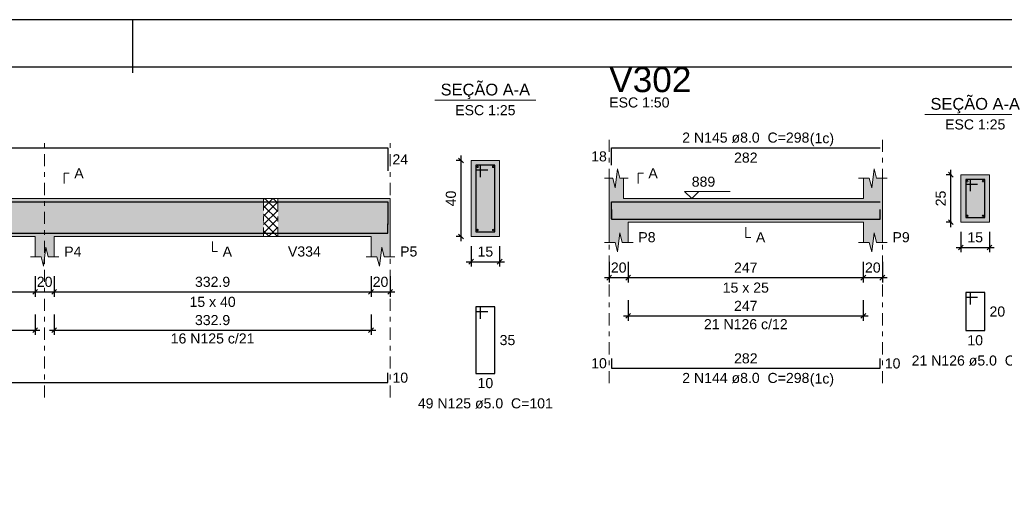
# Model space of a CAD drawing. Header units: millimetres. Extents: x 0 to 119, y 0 to 84.
# Tile 16 of 30: x 19 to 39, y 74 to 84. Entities that reach past the tile are written whole.
import ezdxf

# ---------------------------------------------------------------- set-up
doc = ezdxf.new("R2010")
doc.units = ezdxf.units.MM
doc.header["$MEASUREMENT"] = 0
doc.linetypes.add('DASHDOT', pattern=[2.54, 1.27, -0.635, 0, -0.635])
doc.linetypes.add('NULL', pattern=[0])
doc.layers.get('0').update_dxf_attribs({"lineweight": 18})
for name, color, linetype, lineweight in [('Descrição da armadura', 7, 'Continuous', 0), ('DT-Barras na forma', 2, 'Continuous', 30), ('DT-Barras no corte', 5, 'Continuous', 5), ('DT-Barras rebatidas', 2, 'Continuous', 30), ('DT-Cotas', 9, 'Continuous', 5), ('DT-Forma', 5, 'Continuous', 5), ('DT-Hachura forma vigas', 254, 'Continuous', 5), ('DT-Hachura intersecção vigas', 9, 'Continuous', 5), ('DT-Hachura seção vigas', 254, 'Continuous', 5), ('DT-Pontilhado', 9, 'DASHDOT', 5), ('DT-Textos', 7, 'Continuous', 5), ('DT-Título', 3, 'Continuous', 20), ('Textos armaduras', 7, 'Continuous', 0)]:
    doc.layers.add(name, color=color, linetype=linetype, lineweight=lineweight)
doc.layers.add('SEDUC_MARF', color=1, linetype='Continuous')
doc.layers.add('SEDUC_MARGG', color=7, linetype='Continuous')
doc.styles.add('Arial', font='txt')
doc.dimstyles.new('UM_25.000000', dxfattribs={"dimtxt": 0.18, "dimasz": 0.1, "dimexe": 0.1, "dimexo": 0.2, "dimgap": 0, "dimtad": 1, "dimtih": 1, "dimtoh": 1, "dimdec": 1, "dimlfac": 25, "dimzin": 0, "dimdsep": 46, "dimtxsty": 'Standard', "dimcen": 0.09, "dimdle": 0.1, "dimadec": 1, "dimazin": 2, "dimtfac": 1, "dimtdec": 4, "dimtofl": 0, "dimtmove": 0, "dimatfit": 3, "dimfxl": 1, "dimtolj": 1, "dimarcsym": 0})
doc.dimstyles.new('UM_50.000000', dxfattribs={"dimtxt": 0.18, "dimasz": 0.1, "dimexe": 0.1, "dimexo": 0.2, "dimgap": 0, "dimtad": 1, "dimtih": 1, "dimtoh": 1, "dimdec": 1, "dimlfac": 50, "dimzin": 0, "dimdsep": 46, "dimtxsty": 'Standard', "dimcen": 0.09, "dimdle": 0.1, "dimadec": 1, "dimazin": 2, "dimtfac": 1, "dimtdec": 4, "dimtofl": 0, "dimtmove": 0, "dimatfit": 3, "dimfxl": 1, "dimtolj": 1, "dimarcsym": 0})

# ---------------------------------------------------------------- blocks, each defined once
blk = doc.blocks.new('_Oblique')
at = {"color": 0, "linetype": 'ByBlock', "lineweight": -2}
blk.add_line((-0.5, -0.5), (0.5, 0.5), dxfattribs=at)
blk = doc.blocks.new('*D9')
at = {"layer": 'Defpoints', "color": 0}
for p in [(12.325, 78.907), (18.954, 78.907), (18.954, 78.378)]:
    blk.add_point(p, dxfattribs=at)
at = {"layer": 'DT-Cotas', "color": 0, "lineweight": -2}
for p, q in [((12.325, 78.707), (12.325, 78.278)), ((18.954, 78.707), (18.954, 78.278)), ((12.225, 78.378), (19.054, 78.378))]:
    blk.add_line(p, q, dxfattribs=at)
at = {"layer": 'DT-Cotas', "color": 0, "lineweight": -2, "xscale": 0.1, "yscale": 0.1, "zscale": 0.1, "rotation": 180}
blk.add_blockref('_Oblique', (12.325, 78.378), dxfattribs=at)
at = {"layer": 'DT-Cotas', "color": 0, "lineweight": -2, "xscale": 0.1, "yscale": 0.1, "zscale": 0.1}
blk.add_blockref('_Oblique', (18.954, 78.378), dxfattribs=at)
at = {"layer": 'DT-Cotas', "color": 7, "insert": (15.64, 78.589), "char_height": 0.2118, "attachment_point": 5, "rotation": 0.0057, "style": 'Arial'}
blk.add_mtext('\\A1;331.5', dxfattribs=at)
blk = doc.blocks.new('*D10')
at = {"layer": 'Defpoints', "color": 0}
for p in [(18.954, 78.907), (19.354, 78.907), (19.354, 78.378)]:
    blk.add_point(p, dxfattribs=at)
at = {"layer": 'DT-Cotas', "color": 0, "lineweight": -2}
for p, q in [((18.954, 78.707), (18.954, 78.278)), ((19.354, 78.707), (19.354, 78.278)), ((18.854, 78.378), (19.454, 78.378))]:
    blk.add_line(p, q, dxfattribs=at)
at = {"layer": 'DT-Cotas', "color": 0, "lineweight": -2, "xscale": 0.1, "yscale": 0.1, "zscale": 0.1, "rotation": 180}
blk.add_blockref('_Oblique', (18.954, 78.378), dxfattribs=at)
at = {"layer": 'DT-Cotas', "color": 0, "lineweight": -2, "xscale": 0.1, "yscale": 0.1, "zscale": 0.1}
blk.add_blockref('_Oblique', (19.354, 78.378), dxfattribs=at)
at = {"layer": 'DT-Cotas', "color": 7, "insert": (19.154, 78.589), "char_height": 0.2118, "attachment_point": 5, "rotation": 0.0057, "style": 'Arial'}
blk.add_mtext('\\A1;20', dxfattribs=at)
blk = doc.blocks.new('*D11')
at = {"layer": 'Defpoints', "color": 0}
for p in [(19.354, 78.907), (26.012, 78.907), (26.012, 78.378)]:
    blk.add_point(p, dxfattribs=at)
at = {"layer": 'DT-Cotas', "color": 0, "lineweight": -2}
for p, q in [((19.354, 78.707), (19.354, 78.278)), ((26.012, 78.707), (26.012, 78.278)), ((19.254, 78.378), (26.112, 78.378))]:
    blk.add_line(p, q, dxfattribs=at)
at = {"layer": 'DT-Cotas', "color": 0, "lineweight": -2, "xscale": 0.1, "yscale": 0.1, "zscale": 0.1, "rotation": 180}
blk.add_blockref('_Oblique', (19.354, 78.378), dxfattribs=at)
at = {"layer": 'DT-Cotas', "color": 0, "lineweight": -2, "xscale": 0.1, "yscale": 0.1, "zscale": 0.1}
blk.add_blockref('_Oblique', (26.012, 78.378), dxfattribs=at)
at = {"layer": 'DT-Cotas', "color": 7, "insert": (22.683, 78.589), "char_height": 0.2118, "attachment_point": 5, "rotation": 0.0057, "style": 'Arial'}
blk.add_mtext('\\A1;332.9', dxfattribs=at)
blk = doc.blocks.new('*D12')
at = {"layer": 'Defpoints', "color": 0}
for p in [(26.012, 78.907), (26.412, 78.907), (26.412, 78.378)]:
    blk.add_point(p, dxfattribs=at)
at = {"layer": 'DT-Cotas', "color": 0, "lineweight": -2}
for p, q in [((26.012, 78.707), (26.012, 78.278)), ((26.412, 78.707), (26.412, 78.278)), ((25.912, 78.378), (26.512, 78.378))]:
    blk.add_line(p, q, dxfattribs=at)
at = {"layer": 'DT-Cotas', "color": 0, "lineweight": -2, "xscale": 0.1, "yscale": 0.1, "zscale": 0.1, "rotation": 180}
blk.add_blockref('_Oblique', (26.012, 78.378), dxfattribs=at)
at = {"layer": 'DT-Cotas', "color": 0, "lineweight": -2, "xscale": 0.1, "yscale": 0.1, "zscale": 0.1}
blk.add_blockref('_Oblique', (26.412, 78.378), dxfattribs=at)
at = {"layer": 'DT-Cotas', "color": 7, "insert": (26.212, 78.589), "char_height": 0.2118, "attachment_point": 5, "rotation": 0.0057, "style": 'Arial'}
blk.add_mtext('\\A1;20', dxfattribs=at)
blk = doc.blocks.new('*D13')
at = {"layer": 'Defpoints', "color": 0}
for p in [(27.903, 81.142), (28.114, 81.142), (28.114, 79.542)]:
    blk.add_point(p, dxfattribs=at)
at = {"layer": 'DT-Cotas', "color": 0, "lineweight": -2}
for p, q in [((27.914, 81.142), (27.803, 81.142)), ((27.903, 79.442), (27.903, 81.242)), ((27.914, 79.542), (27.803, 79.542))]:
    blk.add_line(p, q, dxfattribs=at)
at = {"layer": 'DT-Cotas', "color": 0, "lineweight": -2, "xscale": 0.1, "yscale": 0.1, "zscale": 0.1}
for p, rotation in [((27.903, 81.142), 90), ((27.903, 79.542), 270)]:
    blk.add_blockref('_Oblique', p, dxfattribs=dict(at, rotation=rotation))
at = {"layer": 'DT-Cotas', "color": 7, "insert": (27.691, 80.342), "char_height": 0.2118, "attachment_point": 5, "rotation": 90, "style": 'Arial'}
blk.add_mtext('\\A1;40', dxfattribs=at)
blk = doc.blocks.new('*D14')
at = {"layer": 'Defpoints', "color": 0}
for p in [(28.114, 79.542), (28.714, 79.542), (28.714, 79.013)]:
    blk.add_point(p, dxfattribs=at)
at = {"layer": 'DT-Cotas', "color": 0, "lineweight": -2}
for p, q in [((28.114, 79.342), (28.114, 78.913)), ((28.714, 79.342), (28.714, 78.913)), ((28.014, 79.013), (28.814, 79.013))]:
    blk.add_line(p, q, dxfattribs=at)
at = {"layer": 'DT-Cotas', "color": 0, "lineweight": -2, "xscale": 0.1, "yscale": 0.1, "zscale": 0.1, "rotation": 180}
blk.add_blockref('_Oblique', (28.114, 79.013), dxfattribs=at)
at = {"layer": 'DT-Cotas', "color": 0, "lineweight": -2, "xscale": 0.1, "yscale": 0.1, "zscale": 0.1}
blk.add_blockref('_Oblique', (28.714, 79.013), dxfattribs=at)
at = {"layer": 'DT-Cotas', "color": 7, "insert": (28.414, 79.225), "char_height": 0.2118, "attachment_point": 5, "rotation": 0.0057, "style": 'Arial'}
blk.add_mtext('\\A1;15', dxfattribs=at)
blk = doc.blocks.new('*D16')
at = {"layer": 'Defpoints', "color": 0}
for p in [(12.325, 78.102), (18.954, 78.102), (18.954, 77.573)]:
    blk.add_point(p, dxfattribs=at)
at = {"layer": 'DT-Cotas', "color": 0, "lineweight": -2}
for p, q in [((12.325, 77.902), (12.325, 77.473)), ((18.954, 77.902), (18.954, 77.473)), ((12.225, 77.573), (19.054, 77.573))]:
    blk.add_line(p, q, dxfattribs=at)
at = {"layer": 'DT-Cotas', "color": 0, "lineweight": -2, "xscale": 0.1, "yscale": 0.1, "zscale": 0.1, "rotation": 180}
blk.add_blockref('_Oblique', (12.325, 77.573), dxfattribs=at)
at = {"layer": 'DT-Cotas', "color": 0, "lineweight": -2, "xscale": 0.1, "yscale": 0.1, "zscale": 0.1}
blk.add_blockref('_Oblique', (18.954, 77.573), dxfattribs=at)
at = {"layer": 'DT-Cotas', "color": 7, "insert": (15.64, 77.785), "char_height": 0.2118, "attachment_point": 5, "rotation": 0.0057, "style": 'Arial'}
blk.add_mtext('\\A1;331.5', dxfattribs=at)
blk = doc.blocks.new('*D17')
at = {"layer": 'Defpoints', "color": 0}
for p in [(19.354, 78.102), (26.012, 78.102), (26.012, 77.573)]:
    blk.add_point(p, dxfattribs=at)
at = {"layer": 'DT-Cotas', "color": 0, "lineweight": -2}
for p, q in [((19.354, 77.902), (19.354, 77.473)), ((26.012, 77.902), (26.012, 77.473)), ((19.254, 77.573), (26.112, 77.573))]:
    blk.add_line(p, q, dxfattribs=at)
at = {"layer": 'DT-Cotas', "color": 0, "lineweight": -2, "xscale": 0.1, "yscale": 0.1, "zscale": 0.1, "rotation": 180}
blk.add_blockref('_Oblique', (19.354, 77.573), dxfattribs=at)
at = {"layer": 'DT-Cotas', "color": 0, "lineweight": -2, "xscale": 0.1, "yscale": 0.1, "zscale": 0.1}
blk.add_blockref('_Oblique', (26.012, 77.573), dxfattribs=at)
at = {"layer": 'DT-Cotas', "color": 7, "insert": (22.683, 77.785), "char_height": 0.2118, "attachment_point": 5, "rotation": 0.0057, "style": 'Arial'}
blk.add_mtext('\\A1;332.9', dxfattribs=at)
blk = doc.blocks.new('*D18')
at = {"layer": 'Defpoints', "color": 0}
for p in [(31.016, 79.207), (31.416, 79.207), (31.416, 78.678)]:
    blk.add_point(p, dxfattribs=at)
at = {"layer": 'DT-Cotas', "color": 0, "lineweight": -2}
for p, q in [((31.016, 79.007), (31.016, 78.578)), ((31.416, 79.007), (31.416, 78.578)), ((30.916, 78.678), (31.516, 78.678))]:
    blk.add_line(p, q, dxfattribs=at)
at = {"layer": 'DT-Cotas', "color": 0, "lineweight": -2, "xscale": 0.1, "yscale": 0.1, "zscale": 0.1, "rotation": 180}
blk.add_blockref('_Oblique', (31.016, 78.678), dxfattribs=at)
at = {"layer": 'DT-Cotas', "color": 0, "lineweight": -2, "xscale": 0.1, "yscale": 0.1, "zscale": 0.1}
blk.add_blockref('_Oblique', (31.416, 78.678), dxfattribs=at)
at = {"layer": 'DT-Cotas', "color": 7, "insert": (31.216, 78.889), "char_height": 0.2118, "attachment_point": 5, "rotation": 0.0057, "style": 'Arial'}
blk.add_mtext('\\A1;20', dxfattribs=at)
blk = doc.blocks.new('*D19')
at = {"layer": 'Defpoints', "color": 0}
for p in [(31.416, 79.207), (36.356, 79.207), (36.356, 78.678)]:
    blk.add_point(p, dxfattribs=at)
at = {"layer": 'DT-Cotas', "color": 0, "lineweight": -2}
for p, q in [((31.416, 79.007), (31.416, 78.578)), ((36.356, 79.007), (36.356, 78.578)), ((31.316, 78.678), (36.456, 78.678))]:
    blk.add_line(p, q, dxfattribs=at)
at = {"layer": 'DT-Cotas', "color": 0, "lineweight": -2, "xscale": 0.1, "yscale": 0.1, "zscale": 0.1, "rotation": 180}
blk.add_blockref('_Oblique', (31.416, 78.678), dxfattribs=at)
at = {"layer": 'DT-Cotas', "color": 0, "lineweight": -2, "xscale": 0.1, "yscale": 0.1, "zscale": 0.1}
blk.add_blockref('_Oblique', (36.356, 78.678), dxfattribs=at)
at = {"layer": 'DT-Cotas', "color": 7, "insert": (33.886, 78.889), "char_height": 0.2118, "attachment_point": 5, "rotation": 0.0057, "style": 'Arial'}
blk.add_mtext('\\A1;247', dxfattribs=at)
blk = doc.blocks.new('*D20')
at = {"layer": 'Defpoints', "color": 0}
for p in [(36.356, 79.207), (36.756, 79.207), (36.756, 78.678)]:
    blk.add_point(p, dxfattribs=at)
at = {"layer": 'DT-Cotas', "color": 0, "lineweight": -2}
for p, q in [((36.356, 79.007), (36.356, 78.578)), ((36.756, 79.007), (36.756, 78.578)), ((36.256, 78.678), (36.856, 78.678))]:
    blk.add_line(p, q, dxfattribs=at)
at = {"layer": 'DT-Cotas', "color": 0, "lineweight": -2, "xscale": 0.1, "yscale": 0.1, "zscale": 0.1, "rotation": 180}
blk.add_blockref('_Oblique', (36.356, 78.678), dxfattribs=at)
at = {"layer": 'DT-Cotas', "color": 0, "lineweight": -2, "xscale": 0.1, "yscale": 0.1, "zscale": 0.1}
blk.add_blockref('_Oblique', (36.756, 78.678), dxfattribs=at)
at = {"layer": 'DT-Cotas', "color": 7, "insert": (36.556, 78.889), "char_height": 0.2118, "attachment_point": 5, "rotation": 0.0057, "style": 'Arial'}
blk.add_mtext('\\A1;20', dxfattribs=at)
blk = doc.blocks.new('*D21')
at = {"layer": 'Defpoints', "color": 0}
for p in [(38.195, 80.842), (38.407, 80.842), (38.407, 79.842)]:
    blk.add_point(p, dxfattribs=at)
at = {"layer": 'DT-Cotas', "color": 0, "lineweight": -2}
for p, q in [((38.195, 79.742), (38.195, 80.942)), ((38.207, 80.842), (38.095, 80.842)), ((38.207, 79.842), (38.095, 79.842))]:
    blk.add_line(p, q, dxfattribs=at)
at = {"layer": 'DT-Cotas', "color": 0, "lineweight": -2, "xscale": 0.1, "yscale": 0.1, "zscale": 0.1}
for p, rotation in [((38.195, 80.842), 90), ((38.195, 79.842), 270)]:
    blk.add_blockref('_Oblique', p, dxfattribs=dict(at, rotation=rotation))
at = {"layer": 'DT-Cotas', "color": 7, "insert": (37.983, 80.342), "char_height": 0.2118, "attachment_point": 5, "rotation": 90, "style": 'Arial'}
blk.add_mtext('\\A1;25', dxfattribs=at)
blk = doc.blocks.new('*D22')
at = {"layer": 'Defpoints', "color": 0}
for p in [(38.407, 79.842), (39.007, 79.842), (39.007, 79.313)]:
    blk.add_point(p, dxfattribs=at)
at = {"layer": 'DT-Cotas', "color": 0, "lineweight": -2}
for p, q in [((38.407, 79.642), (38.407, 79.213)), ((39.007, 79.642), (39.007, 79.213)), ((38.307, 79.313), (39.107, 79.313))]:
    blk.add_line(p, q, dxfattribs=at)
at = {"layer": 'DT-Cotas', "color": 0, "lineweight": -2, "xscale": 0.1, "yscale": 0.1, "zscale": 0.1, "rotation": 180}
blk.add_blockref('_Oblique', (38.407, 79.313), dxfattribs=at)
at = {"layer": 'DT-Cotas', "color": 0, "lineweight": -2, "xscale": 0.1, "yscale": 0.1, "zscale": 0.1}
blk.add_blockref('_Oblique', (39.007, 79.313), dxfattribs=at)
at = {"layer": 'DT-Cotas', "color": 7, "insert": (38.707, 79.525), "char_height": 0.2118, "attachment_point": 5, "rotation": 0.0057, "style": 'Arial'}
blk.add_mtext('\\A1;15', dxfattribs=at)
blk = doc.blocks.new('*D23')
at = {"layer": 'Defpoints', "color": 0}
for p in [(31.416, 78.402), (36.356, 78.402), (36.356, 77.873)]:
    blk.add_point(p, dxfattribs=at)
at = {"layer": 'DT-Cotas', "color": 0, "lineweight": -2}
for p, q in [((31.416, 78.202), (31.416, 77.773)), ((36.356, 78.202), (36.356, 77.773)), ((31.316, 77.873), (36.456, 77.873))]:
    blk.add_line(p, q, dxfattribs=at)
at = {"layer": 'DT-Cotas', "color": 0, "lineweight": -2, "xscale": 0.1, "yscale": 0.1, "zscale": 0.1, "rotation": 180}
blk.add_blockref('_Oblique', (31.416, 77.873), dxfattribs=at)
at = {"layer": 'DT-Cotas', "color": 0, "lineweight": -2, "xscale": 0.1, "yscale": 0.1, "zscale": 0.1}
blk.add_blockref('_Oblique', (36.356, 77.873), dxfattribs=at)
at = {"layer": 'DT-Cotas', "color": 7, "insert": (33.886, 78.085), "char_height": 0.2118, "attachment_point": 5, "rotation": 0.0057, "style": 'Arial'}
blk.add_mtext('\\A1;247', dxfattribs=at)

msp = doc.modelspace()

# ---------------------------------------------------------------- hatches: boundary and pattern name
at = {"layer": 'DT-Hachura forma vigas', "linetype": 'Continuous'}
for points in [[(36.7564, 79.4189), (36.7564, 79.8425), (36.7564, 80.3425), (36.7564, 80.7661), (36.6314, 80.7661), (36.5814, 80.9661), (36.5314, 80.5661), (36.4814, 80.7661), (36.3564, 80.7661), (36.3564, 80.3425), (31.3164, 80.3425), (31.3164, 80.7661), (31.2414, 80.7661), (31.1914, 80.9661), (31.1414, 80.5661), (31.0914, 80.7661), (31.0164, 80.7661), (31.0164, 80.3425), (31.0164, 79.8425), (31.0164, 79.4189), (31.1414, 79.4189), (31.1914, 79.2189), (31.2414, 79.6189), (31.2914, 79.4189), (31.4164, 79.4189), (31.4164, 79.8425), (36.3564, 79.8425), (36.3564, 79.4189), (36.4814, 79.4189), (36.5314, 79.2189), (36.5814, 79.6189), (36.6314, 79.4189), (36.7564, 79.4189)], [(19.3542, 79.5425), (23.7542, 79.5425), (23.7542, 80.3425), (19.3542, 80.3425), (18.9542, 80.3425), (12.3252, 80.3425), (11.9252, 80.3425), (5.1152, 80.3425), (4.7152, 80.3425), (4.7152, 79.5425), (4.7152, 79.1189), (4.8402, 79.1189), (4.8902, 78.9189), (4.9402, 79.3189), (4.9902, 79.1189), (5.1152, 79.1189), (5.1152, 79.5425), (11.9252, 79.5425), (11.9252, 79.1189), (12.0502, 79.1189), (12.1002, 78.9189), (12.1502, 79.3189), (12.2002, 79.1189), (12.3252, 79.1189), (12.3252, 79.5425), (18.9542, 79.5425), (18.9542, 79.1189), (19.0792, 79.1189), (19.1292, 78.9189), (19.1792, 79.3189), (19.2292, 79.1189), (19.3542, 79.1189), (19.3542, 79.5425)], [(26.4118, 79.1189), (26.4118, 79.5425), (26.4118, 80.3425), (26.0118, 80.3425), (24.0542, 80.3425), (24.0542, 79.5425), (26.0118, 79.5425), (26.0118, 79.1189), (26.1368, 79.1189), (26.1868, 78.9189), (26.2368, 79.3189), (26.2868, 79.1189), (26.4118, 79.1189)]]:
    msp.add_hatch(color=254, dxfattribs=at).paths.add_polyline_path(points)
at = {"layer": 'DT-Hachura intersecção vigas', "linetype": 'Continuous'}
h = msp.add_hatch(dxfattribs=at)
h.set_pattern_fill('ANSI37', color=9, style=0)
h.paths.add_polyline_path([(23.7542, 79.5425), (24.0542, 79.5425), (24.0542, 80.3425), (23.7542, 80.3425), (23.7542, 79.5425)])
at = {"layer": 'DT-Hachura seção vigas', "linetype": 'Continuous'}
for points in [[(28.1144, 79.5425), (28.1144, 79.5425), (28.7144, 79.5425), (28.7144, 81.1425), (28.1144, 81.1425), (28.1144, 79.5425)], [(38.4066, 79.8425), (38.4066, 79.8425), (39.0066, 79.8425), (39.0066, 80.8425), (38.4066, 80.8425), (38.4066, 79.8425)]]:
    msp.add_hatch(color=254, dxfattribs=at).paths.add_polyline_path(points)

# ---------------------------------------------------------------- linework, layer by layer
at = {"layer": 'DT-Barras na forma'}
for p, q in [((28.3144, 81.0425), (28.2144, 81.0425)), ((28.2144, 81.0425), (28.2144, 79.6425)), ((28.6144, 81.0425), (28.2144, 81.0425)), ((28.2144, 81.0425), (28.2144, 80.9425)), ((28.2144, 80.9425), (28.4644, 80.9425)), ((28.3144, 80.7925), (28.3144, 81.0425)), ((28.6144, 79.6425), (28.6144, 81.0425)), ((38.6066, 80.7425), (38.5066, 80.7425)), ((38.5066, 80.7425), (38.5066, 79.9425)), ((38.9066, 80.7425), (38.5066, 80.7425)), ((38.5066, 80.7425), (38.5066, 80.6425)), ((38.6066, 80.4925), (38.6066, 80.7425)), ((38.9066, 79.9425), (38.9066, 80.7425)), ((38.5066, 80.6425), (38.7566, 80.6425)), ((38.5066, 79.9425), (38.9066, 79.9425)), ((28.2144, 79.6425), (28.6144, 79.6425))]:
    msp.add_line(p, q, dxfattribs=at)
for points in [[(4.7652, 79.7967), (4.7652, 80.2745), (26.3618, 80.2745), (26.3618, 79.7967)], [(31.0664, 79.9143), (31.0664, 80.2745), (36.7064, 80.2745)], [(31.0664, 80.1105), (31.0664, 79.9105), (36.7064, 79.9105), (36.7064, 80.1105)], [(4.7652, 79.8105), (4.7652, 79.6105), (26.3618, 79.6105), (26.3618, 79.8105)]]:
    msp.add_lwpolyline(points, dxfattribs=at)
at = {"layer": 'DT-Barras no corte'}
for centre in [(28.2504, 81.0065), (28.5784, 81.0065), (38.5426, 80.7065), (38.8706, 80.7065), (38.5426, 79.9785), (38.8706, 79.9785), (28.2504, 79.6785), (28.5784, 79.6785)]:
    msp.add_circle(centre, 0.016, dxfattribs=at)
at = {"layer": 'DT-Barras rebatidas'}
for points in [[(4.7652, 80.9263), (4.7652, 81.4041), (26.3618, 81.4041), (26.3618, 80.9263)], [(31.0664, 81.0439), (31.0664, 81.4041), (36.7064, 81.4041)], [(38.6066, 78.1158), (38.6066, 78.3658), (38.5066, 78.3658), (38.5066, 77.5658), (38.9066, 77.5658), (38.9066, 78.3658), (38.5066, 78.3658), (38.5066, 78.2658), (38.7566, 78.2658)], [(28.3144, 77.8158), (28.3144, 78.0658), (28.2144, 78.0658), (28.2144, 76.6658), (28.6144, 76.6658), (28.6144, 78.0658), (28.2144, 78.0658), (28.2144, 77.9658), (28.4644, 77.9658)], [(31.0664, 76.9758), (31.0664, 76.7758), (36.7064, 76.7758), (36.7064, 76.9758)], [(4.7652, 76.6758), (4.7652, 76.4758), (26.3618, 76.4758), (26.3618, 76.6758)]]:
    msp.add_lwpolyline(points, dxfattribs=at)
at = {"layer": 'DT-Forma'}
for p, q in [((28.7144, 81.1425), (28.1144, 81.1425)), ((28.1144, 81.1425), (28.1144, 79.5425)), ((28.7144, 79.5425), (28.7144, 81.1425)), ((31.1414, 80.5661), (31.1914, 80.9661)), ((31.1914, 80.9661), (31.2414, 80.7661)), ((36.5314, 80.5661), (36.5814, 80.9661)), ((36.5814, 80.9661), (36.6314, 80.7661)), ((30.9164, 80.7661), (31.0914, 80.7661)), ((31.0164, 80.3425), (31.0164, 80.7661)), ((31.0914, 80.7661), (31.1414, 80.5661)), ((31.2414, 80.7661), (31.4164, 80.7661)), ((31.3164, 80.7661), (31.3164, 80.3425)), ((36.2564, 80.7661), (36.4814, 80.7661)), ((36.3564, 80.3425), (36.3564, 80.7661)), ((36.4814, 80.7661), (36.5314, 80.5661)), ((36.6314, 80.7661), (36.8564, 80.7661)), ((36.7564, 80.7661), (36.7564, 80.3425)), ((39.0066, 80.8425), (38.4066, 80.8425)), ((38.4066, 80.8425), (38.4066, 79.8425)), ((39.0066, 79.8425), (39.0066, 80.8425)), ((12.3252, 80.3425), (18.9542, 80.3425)), ((18.9542, 80.3425), (19.3542, 80.3425)), ((19.3542, 80.3425), (23.7542, 80.3425)), ((23.7542, 80.3425), (24.0542, 80.3425)), ((24.0542, 80.3425), (26.0118, 80.3425)), ((26.0118, 80.3425), (26.4118, 80.3425)), ((31.3164, 80.3425), (36.3564, 80.3425)), ((31.0164, 79.8425), (31.0164, 79.4189)), ((31.4164, 79.4189), (31.4164, 79.8425)), ((31.4164, 79.8425), (36.3564, 79.8425)), ((36.3564, 79.8425), (36.3564, 79.4189)), ((36.7564, 79.4189), (36.7564, 79.8425)), ((38.4066, 79.8425), (39.0066, 79.8425)), ((12.3252, 79.5425), (18.9542, 79.5425)), ((18.9542, 79.5425), (18.9542, 79.1189)), ((19.3542, 79.1189), (19.3542, 79.5425)), ((19.3542, 79.5425), (23.7542, 79.5425)), ((23.7542, 79.5425), (24.0542, 79.5425)), ((24.0542, 79.5425), (26.0118, 79.5425)), ((26.0118, 79.5425), (26.0118, 79.1189)), ((26.4118, 79.1189), (26.4118, 79.5425)), ((28.1144, 79.5425), (28.7144, 79.5425)), ((31.1914, 79.2189), (31.2414, 79.6189)), ((31.2414, 79.6189), (31.2914, 79.4189)), ((36.5314, 79.2189), (36.5814, 79.6189)), ((36.5814, 79.6189), (36.6314, 79.4189)), ((19.1292, 78.9189), (19.1792, 79.3189)), ((19.1792, 79.3189), (19.2292, 79.1189)), ((26.1868, 78.9189), (26.2368, 79.3189)), ((26.2368, 79.3189), (26.2868, 79.1189)), ((30.9164, 79.4189), (31.1414, 79.4189)), ((31.1414, 79.4189), (31.1914, 79.2189)), ((31.2914, 79.4189), (31.5164, 79.4189)), ((36.2564, 79.4189), (36.4814, 79.4189)), ((36.4814, 79.4189), (36.5314, 79.2189)), ((36.6314, 79.4189), (36.8564, 79.4189)), ((18.8542, 79.1189), (19.0792, 79.1189)), ((19.0792, 79.1189), (19.1292, 78.9189)), ((19.2292, 79.1189), (19.4542, 79.1189)), ((25.9118, 79.1189), (26.1368, 79.1189)), ((26.1368, 79.1189), (26.1868, 78.9189)), ((26.2868, 79.1189), (26.5118, 79.1189))]:
    msp.add_line(p, q, dxfattribs=at)
at = {"layer": 'DT-Forma', "linetype": 'Continuous'}
for p, q in [((26.4118, 80.3425), (26.4118, 79.5425)), ((31.0164, 79.8425), (31.0164, 80.3425)), ((36.7564, 80.3425), (36.7564, 79.8425))]:
    msp.add_line(p, q, dxfattribs=at)
at = {"layer": 'DT-Pontilhado', "ltscale": 0.2}
for p, q in [((19.1542, 76.1581), (19.1542, 81.6159)), ((26.4118, 76.1581), (26.4118, 81.6159)), ((31.0164, 76.4581), (31.0164, 81.6159)), ((36.7564, 76.4581), (36.7564, 81.6159)), ((23.7542, 80.3425), (23.7542, 79.5425)), ((24.0542, 80.3425), (24.0542, 79.5425))]:
    msp.add_line(p, q, dxfattribs=at)
at = {"layer": 'DT-Textos'}
for p, q in [((27.3554, 82.4074), (29.4734, 82.4074)), ((37.6476, 82.1074), (39.7656, 82.1074))]:
    msp.add_line(p, q, dxfattribs=at)
for points in [[(19.566, 80.6602), (19.566, 80.872), (19.6719, 80.872)], [(31.6282, 80.6602), (31.6282, 80.872), (31.7341, 80.872)], [(32.8984, 80.4907), (32.7502, 80.3425), (32.6019, 80.4907), (33.555, 80.4907)], [(33.8864, 79.7366), (33.8864, 79.5248), (33.9923, 79.5248)], [(22.683, 79.4366), (22.683, 79.2248), (22.7889, 79.2248)]]:
    msp.add_lwpolyline(points, dxfattribs=at)
at = {"layer": 'SEDUC_MARF'}
msp.add_line((21.0015, 84.1), (21.0015, 82.9804), dxfattribs=at)
msp.add_lwpolyline([(118.9, 84.1), (0, 84.1), (0, 0), (118.9, 0)], close=True, dxfattribs=at)
at = {"layer": 'SEDUC_MARGG'}
msp.add_lwpolyline([(2.5, 1), (117.9, 1), (117.9, 83.1), (2.5, 83.1), (2.5, 1)], dxfattribs=at)

# ---------------------------------------------------------------- texts
at = {"layer": 'Descrição da armadura', "linetype": 'NULL', "char_height": 0.2118, "attachment_point": 8, "line_spacing_factor": 0.9, "style": 'Arial'}
for s, insert, width in [('2 N145 ø8.0  C=298', (33.8866, 81.5104), 5.239541), ('21 N126 c/12', (33.8864, 77.591), 3.450264), ('16 N125 c/21', (22.683, 77.291), 3.450264), ('21 N126 ø5.0  C=71', (38.7066, 76.8244), 5.239541), ('2 N144 ø8.0  C=298', (33.8866, 76.4584), 5.239541), ('49 N125 ø5.0  C=101', (28.4143, 75.9244), 5.562109)]:
    msp.add_mtext(s, dxfattribs=dict(at, insert=insert, width=width))
at = {"layer": 'DT-Textos', "linetype": 'NULL', "line_spacing_factor": 0.798, "style": 'Arial'}
for s, insert, char_height, width, attachment_point in [('SEÇÃO A-A', (28.4143, 82.4315), 0.2471, 3.812061, 8), ('ESC 1:25', (28.4143, 82.0894), 0.2118, 2.482559, 8), ('ESC 1:50', (31.0166, 82.2514), 0.2118, 2.482559, 7), ('SEÇÃO A-A', (38.7066, 82.1315), 0.2471, 3.812061, 8), ('ESC 1:25', (38.7066, 81.7894), 0.2118, 2.482559, 8), ('(1c)', (35.2316, 81.4405), 0.2118, 0.998857, 7), ('A', (19.7773, 80.7664), 0.2118, 0.386855, 7), ('A', (31.8396, 80.7664), 0.2118, 0.386855, 7), ('889', (32.7506, 80.5864), 0.2118, 0.967705, 7), ('P8', (31.6286, 79.4194), 0.2118, 0.709424, 7), ('A', (34.0986, 79.4194), 0.2118, 0.386855, 7), ('P9', (36.9686, 79.4194), 0.2118, 0.709424, 7), ('P4', (19.5663, 79.1194), 0.2118, 0.709424, 7), ('A', (22.8943, 79.1194), 0.2118, 0.386855, 7), ('V334', (24.2663, 79.1194), 0.2118, 1.354561, 7), ('P5', (26.6233, 79.1194), 0.2118, 0.709424, 7), ('15 x 25', (33.8866, 78.3604), 0.2118, 1.902559, 8), ('15 x 40', (22.6833, 78.0604), 0.2118, 1.902559, 8), ('(1c)', (35.2316, 76.3885), 0.2118, 0.998857, 7)]:
    msp.add_mtext(s, dxfattribs=dict(at, insert=insert, char_height=char_height, width=width, attachment_point=attachment_point))
at = {"layer": 'DT-Título', "linetype": 'NULL', "insert": (31.0166, 82.5692), "char_height": 0.5295, "width": 3.456465, "attachment_point": 7, "line_spacing_factor": 0.798, "style": 'Arial'}
msp.add_mtext('V302', dxfattribs=at)
at = {"layer": 'Textos armaduras', "linetype": 'NULL', "char_height": 0.2118, "line_spacing_factor": 0.9, "style": 'Arial'}
for s, insert, width, attachment_point in [('18', (30.9664, 81.1181), 1.045137, 9), ('282', (33.8864, 81.3068), 1.367705, 2), ('24', (26.4618, 81.2711), 1.045137, 1), ('20', (39.0066, 78.0717), 1.045137, 1), ('35', (28.7144, 77.4717), 1.045137, 1), ('10', (38.7066, 77.4685), 1.045137, 2), ('10', (30.9664, 76.7699), 1.045137, 9), ('282', (33.8864, 76.8731), 1.367705, 8), ('10', (36.8064, 76.9817), 1.045137, 1), ('10', (26.4618, 76.6817), 1.045137, 1), ('10', (28.4144, 76.5685), 1.045137, 2)]:
    msp.add_mtext(s, dxfattribs=dict(at, insert=insert, width=width, attachment_point=attachment_point))

# ---------------------------------------------------------------- dimensions: what is measured, and where the dimension line sits
at = {"layer": 'DT-Cotas'}
for base, p1, p2, picture, middle in [((27.9026, 81.1425), (28.1144, 79.5425), (28.1144, 81.1425), '*D13', (27.6908, 80.3425)), ((38.1948, 80.8425), (38.4066, 79.8425), (38.4066, 80.8425), '*D21', (37.983, 80.3425))]:
    dim = msp.add_linear_dim(base=base, p1=p1, p2=p2, angle=90, dimstyle='UM_25.000000', override={"dimtxt": 0.2118, "dimasz": 0.1, "dimexe": 0.1, "dimexo": 0.2, "dimtad": 1, "dimtih": 0, "dimtoh": 0, "dimdec": 1, "dimlfac": 25, "dimzin": 8, "dimtxsty": 'Arial', "dimblk": 'Oblique', "dimblk1": 'Oblique', "dimblk2": 'Oblique', "dimsah": 1, "dimdle": 0.1, "dimse1": 0, "dimse2": 0, "dimclrt": 7, "dimadec": 1, "dimazin": 3, "dimtmove": 2, "dimldrblk": 'Oblique'}, dxfattribs=at)
    dim.commit()
    dim.dimension.update_dxf_attribs({"geometry": picture, "text_midpoint": middle, "dimtype": 160, "text_rotation": 90})
for base, p1, p2, dimstyle, override, picture, middle, turn in [((39.0066, 79.313), (38.4066, 79.8425), (39.0066, 79.8425), 'UM_25.000000', {"dimtxt": 0.2118, "dimasz": 0.1, "dimexe": 0.1, "dimexo": 0.2, "dimtad": 1, "dimtih": 0, "dimtoh": 0, "dimdec": 1, "dimlfac": 25, "dimzin": 8, "dimtxsty": 'Arial', "dimblk": 'Oblique', "dimblk1": 'Oblique', "dimblk2": 'Oblique', "dimsah": 1, "dimdle": 0.1, "dimse1": 0, "dimse2": 0, "dimclrt": 7, "dimadec": 1, "dimazin": 3, "dimtmove": 2, "dimldrblk": 'Oblique'}, '*D22', (38.7066, 79.5248), 0.00573), ((28.7144, 79.013), (28.1144, 79.5425), (28.7144, 79.5425), 'UM_25.000000', {"dimtxt": 0.2118, "dimasz": 0.1, "dimexe": 0.1, "dimexo": 0.2, "dimtad": 1, "dimtih": 0, "dimtoh": 0, "dimdec": 1, "dimlfac": 25, "dimzin": 8, "dimtxsty": 'Arial', "dimblk": 'Oblique', "dimblk1": 'Oblique', "dimblk2": 'Oblique', "dimsah": 1, "dimdle": 0.1, "dimse1": 0, "dimse2": 0, "dimclrt": 7, "dimadec": 1, "dimazin": 3, "dimtmove": 2, "dimldrblk": 'Oblique'}, '*D14', (28.4144, 79.2248), 0.00573), ((31.4164, 78.6776), (31.0164, 79.2071), (31.4164, 79.2071), 'UM_50.000000', {"dimtxt": 0.2118, "dimasz": 0.1, "dimexe": 0.1, "dimexo": 0.2, "dimtad": 1, "dimtih": 0, "dimtoh": 0, "dimdec": 1, "dimlfac": 50, "dimzin": 8, "dimtxsty": 'Arial', "dimblk": 'Oblique', "dimblk1": 'Oblique', "dimblk2": 'Oblique', "dimsah": 1, "dimdle": 0.1, "dimse1": 0, "dimse2": 0, "dimclrt": 7, "dimadec": 1, "dimazin": 3, "dimtmove": 2, "dimldrblk": 'Oblique'}, '*D18', (31.2164, 78.8894), 0.00573), ((36.3564, 78.6776), (31.4164, 79.2071), (36.3564, 79.2071), 'UM_50.000000', {"dimtxt": 0.2118, "dimasz": 0.1, "dimexe": 0.1, "dimexo": 0.2, "dimtad": 1, "dimtih": 0, "dimtoh": 0, "dimdec": 1, "dimlfac": 50, "dimzin": 8, "dimtxsty": 'Arial', "dimblk": 'Oblique', "dimblk1": 'Oblique', "dimblk2": 'Oblique', "dimsah": 1, "dimdle": 0.1, "dimse1": 0, "dimse2": 0, "dimclrt": 7, "dimadec": 1, "dimazin": 3, "dimtmove": 2, "dimldrblk": 'Oblique'}, '*D19', (33.8864, 78.8894), 0.00573), ((36.7564, 78.6776), (36.3564, 79.2071), (36.7564, 79.2071), 'UM_50.000000', {"dimtxt": 0.2118, "dimasz": 0.1, "dimexe": 0.1, "dimexo": 0.2, "dimtad": 1, "dimtih": 0, "dimtoh": 0, "dimdec": 1, "dimlfac": 50, "dimzin": 8, "dimtxsty": 'Arial', "dimblk": 'Oblique', "dimblk1": 'Oblique', "dimblk2": 'Oblique', "dimsah": 1, "dimdle": 0.1, "dimse1": 0, "dimse2": 0, "dimclrt": 7, "dimadec": 1, "dimazin": 3, "dimtmove": 2, "dimldrblk": 'Oblique'}, '*D20', (36.5564, 78.8894), 0.00573), ((18.9541905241, 78.3775800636), (12.3251905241, 78.9070800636), (18.9541905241, 78.9070800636), 'UM_50.000000', {"dimtxt": 0.2118, "dimasz": 0.1, "dimexe": 0.1, "dimexo": 0.2, "dimtad": 1, "dimtih": 0, "dimtoh": 0, "dimdec": 1, "dimlfac": 50, "dimzin": 8, "dimtxsty": 'Arial', "dimblk": 'Oblique', "dimblk1": 'Oblique', "dimblk2": 'Oblique', "dimsah": 1, "dimdle": 0.1, "dimse1": 0, "dimse2": 0, "dimclrt": 7, "dimadec": 1, "dimazin": 3, "dimtmove": 2, "dimldrblk": 'Oblique'}, '*D9', (15.6396905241, 78.5893800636), 0.005729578), ((19.3542, 78.3776), (18.9542, 78.9071), (19.3542, 78.9071), 'UM_50.000000', {"dimtxt": 0.2118, "dimasz": 0.1, "dimexe": 0.1, "dimexo": 0.2, "dimtad": 1, "dimtih": 0, "dimtoh": 0, "dimdec": 1, "dimlfac": 50, "dimzin": 8, "dimtxsty": 'Arial', "dimblk": 'Oblique', "dimblk1": 'Oblique', "dimblk2": 'Oblique', "dimsah": 1, "dimdle": 0.1, "dimse1": 0, "dimse2": 0, "dimclrt": 7, "dimadec": 1, "dimazin": 3, "dimtmove": 2, "dimldrblk": 'Oblique'}, '*D10', (19.1542, 78.5894), 0.00573), ((26.0118, 78.3776), (19.3542, 78.9071), (26.0118, 78.9071), 'UM_50.000000', {"dimtxt": 0.2118, "dimasz": 0.1, "dimexe": 0.1, "dimexo": 0.2, "dimtad": 1, "dimtih": 0, "dimtoh": 0, "dimdec": 1, "dimlfac": 50, "dimzin": 8, "dimtxsty": 'Arial', "dimblk": 'Oblique', "dimblk1": 'Oblique', "dimblk2": 'Oblique', "dimsah": 1, "dimdle": 0.1, "dimse1": 0, "dimse2": 0, "dimclrt": 7, "dimadec": 1, "dimazin": 3, "dimtmove": 2, "dimldrblk": 'Oblique'}, '*D11', (22.683, 78.5894), 0.00573), ((26.4118, 78.3776), (26.0118, 78.9071), (26.4118, 78.9071), 'UM_50.000000', {"dimtxt": 0.2118, "dimasz": 0.1, "dimexe": 0.1, "dimexo": 0.2, "dimtad": 1, "dimtih": 0, "dimtoh": 0, "dimdec": 1, "dimlfac": 50, "dimzin": 8, "dimtxsty": 'Arial', "dimblk": 'Oblique', "dimblk1": 'Oblique', "dimblk2": 'Oblique', "dimsah": 1, "dimdle": 0.1, "dimse1": 0, "dimse2": 0, "dimclrt": 7, "dimadec": 1, "dimazin": 3, "dimtmove": 2, "dimldrblk": 'Oblique'}, '*D12', (26.2118, 78.5894), 0.00573), ((36.3564, 77.8727), (31.4164, 78.4022), (36.3564, 78.4022), 'UM_50.000000', {"dimtxt": 0.2118, "dimasz": 0.1, "dimexe": 0.1, "dimexo": 0.2, "dimtad": 1, "dimtih": 0, "dimtoh": 0, "dimdec": 1, "dimlfac": 50, "dimzin": 8, "dimtxsty": 'Arial', "dimblk": 'Oblique', "dimblk1": 'Oblique', "dimblk2": 'Oblique', "dimsah": 1, "dimdle": 0.1, "dimse1": 0, "dimse2": 0, "dimclrt": 7, "dimadec": 1, "dimazin": 3, "dimtmove": 2, "dimldrblk": 'Oblique'}, '*D23', (33.8864, 78.0845), 0.00573), ((18.9541905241, 77.5727400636), (12.3251905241, 78.1022400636), (18.9541905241, 78.1022400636), 'UM_50.000000', {"dimtxt": 0.2118, "dimasz": 0.1, "dimexe": 0.1, "dimexo": 0.2, "dimtad": 1, "dimtih": 0, "dimtoh": 0, "dimdec": 1, "dimlfac": 50, "dimzin": 8, "dimtxsty": 'Arial', "dimblk": 'Oblique', "dimblk1": 'Oblique', "dimblk2": 'Oblique', "dimsah": 1, "dimdle": 0.1, "dimse1": 0, "dimse2": 0, "dimclrt": 7, "dimadec": 1, "dimazin": 3, "dimtmove": 2, "dimldrblk": 'Oblique'}, '*D16', (15.6396905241, 77.7845400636), 0.005729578), ((26.0118, 77.5727), (19.3542, 78.1022), (26.0118, 78.1022), 'UM_50.000000', {"dimtxt": 0.2118, "dimasz": 0.1, "dimexe": 0.1, "dimexo": 0.2, "dimtad": 1, "dimtih": 0, "dimtoh": 0, "dimdec": 1, "dimlfac": 50, "dimzin": 8, "dimtxsty": 'Arial', "dimblk": 'Oblique', "dimblk1": 'Oblique', "dimblk2": 'Oblique', "dimsah": 1, "dimdle": 0.1, "dimse1": 0, "dimse2": 0, "dimclrt": 7, "dimadec": 1, "dimazin": 3, "dimtmove": 2, "dimldrblk": 'Oblique'}, '*D17', (22.683, 77.7845), 0.00573)]:
    dim = msp.add_linear_dim(base=base, p1=p1, p2=p2, dimstyle=dimstyle, override=override, dxfattribs=at)
    dim.commit()
    dim.dimension.update_dxf_attribs({"geometry": picture, "text_midpoint": middle, "dimtype": 160, "text_rotation": turn})

doc.saveas('drawing.dxf')
